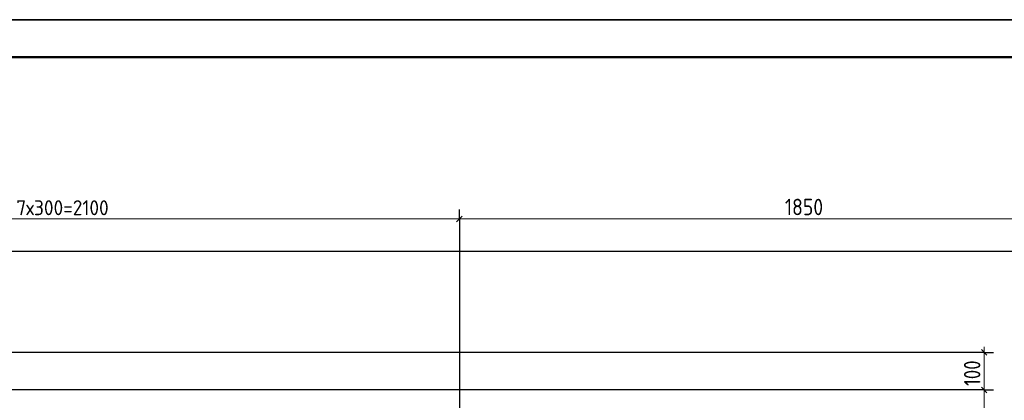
# Model space of a CAD drawing. Header units: millimetres. Extents: x 0 to 21000, y -5 to 14850.
# Tile 20 of 23: x 11005 to 17584, y 12309 to 14850. Entities that reach past the tile are written whole.
import ezdxf

# ---------------------------------------------------------------- set-up
doc = ezdxf.new("R2010")
doc.units = ezdxf.units.MM
doc.layers.add('Standard', color=7, linetype='Continuous', lineweight=25)
doc.layers.add('Размерная линия_ общее', color=7, linetype='Continuous', lineweight=13)
doc.styles.add('ISOCPEUR', font='txt')

msp = doc.modelspace()

# ---------------------------------------------------------------- linework, layer by layer
at = {"layer": 'Standard', "color": 7, "linetype": 'Continuous', "lineweight": 25, "transparency": 33554687}
msp.add_lwpolyline([(0, 0), (21000, 0), (21000, 14850), (0, 14850), (0, 0)], close=True, dxfattribs=at)
at = {"layer": 'Standard', "color": 7, "linetype": 'Continuous', "lineweight": 35, "transparency": 33554687}
msp.add_lwpolyline([(21000, 14850), (0, 14850), (0, 0), (21000, 0), (21000, 14850)], dxfattribs=at)
at = {"layer": 'Standard', "color": 7, "linetype": 'Continuous', "lineweight": 50, "transparency": 33554687}
msp.add_lwpolyline([(1000, 14600), (20750, 14600), (20750, 250), (1000, 250), (1000, 14600)], close=True, dxfattribs=at)
at = {"layer": 'Standard', "color": 254, "linetype": 'Continuous', "lineweight": 25, "true_color": 0xc4c4ff, "transparency": 33554687}
msp.add_lwpolyline([(1586.4, 8737.5), (19874.7, 8737.5), (19874.7, 13303.3), (1586.4, 13303.3), (1586.4, 8737.5)], dxfattribs=at)
at = {"layer": 'Размерная линия_ общее', "color": 253, "linetype": 'Continuous', "lineweight": -3, "true_color": 0xa0a0a0, "transparency": 33554687}
for p, q in [((13942.9, 13519.6), (13942.9, 13582.1)), ((13942.9, 13519.6), (13942.9, 13457.1)), ((13942.9, 13519.6), (13942.9, 10178.4)), ((17449.1, 12628.4), (8742.9, 12628.4)), ((17449.1, 12628.4), (17386.6, 12628.4)), ((17449.1, 12628.4), (17511.6, 12628.4)), ((17449.1, 12378.4), (17386.6, 12378.4)), ((17449.1, 12378.4), (17511.6, 12378.4))]:
    msp.add_line(p, q, dxfattribs=at)
at = {"layer": 'Размерная линия_ общее', "color": 7, "linetype": 'Continuous', "lineweight": 13, "transparency": 33554687}
for p, q in [((8692.9, 13519.6), (13942.9, 13519.6)), ((13942.9, 13519.6), (18567.9, 13519.6)), ((17449.1, 12628.4), (17449.1, 12665.9)), ((17449.1, 12378.4), (17449.1, 12628.4))]:
    msp.add_line(p, q, dxfattribs=at)
at = {"layer": 'Размерная линия_ общее', "color": 7, "linetype": 'Continuous', "lineweight": 25, "transparency": 33554687}
for p, q in [((13924.2, 13500.8), (13961.7, 13538.3)), ((17467.8, 12609.7), (17430.3, 12647.2)), ((17467.8, 12359.7), (17430.3, 12397.2))]:
    msp.add_line(p, q, dxfattribs=at)
at = {"layer": 'Размерная линия_ общее', "color": 253, "linetype": 'Continuous', "lineweight": -3, "true_color": 0xa0a0a0, "transparency": 33554687}
msp.add_lwpolyline([(17449.1, 12378.4), (17440.6, 12378.4), (17440.6, 12378.4), (9492.9, 12378.4)], dxfattribs=at)
at = {"layer": 'Размерная линия_ общее', "color": 7, "linetype": 'Continuous', "lineweight": 13, "transparency": 33554687}
msp.add_lwpolyline([(17449.1, 9753.4), (17449.1, 10714.2), (17449.1, 10714.2), (17449.1, 12378.4)], dxfattribs=at)

# ---------------------------------------------------------------- texts
at = {"layer": 'Размерная линия_ общее', "color": 7, "linetype": 'Continuous', "lineweight": 18, "transparency": 33554687, "insert": (10982.9, 13544.6), "char_height": 100, "width": 726.689, "attachment_point": 7, "style": 'ISOCPEUR'}
msp.add_mtext('\\W0.94;7х300=2100', dxfattribs=at)
at = {"layer": 'Размерная линия_ общее', "color": 7, "linetype": 'Continuous', "lineweight": 25, "transparency": 33554687, "insert": (16117.9, 13544.6), "char_height": 110, "width": 333.451, "attachment_point": 7, "style": 'ISOCPEUR'}
msp.add_mtext('\\W0.87;1850', dxfattribs=at)
at = {"layer": 'Размерная линия_ общее', "color": 7, "linetype": 'Continuous', "lineweight": 25, "transparency": 33554687, "insert": (17424.1, 12404.4), "char_height": 110, "width": 254.282, "attachment_point": 7, "rotation": 90, "style": 'ISOCPEUR'}
msp.add_mtext('\\W0.83;100', dxfattribs=at)

doc.saveas('drawing.dxf')
